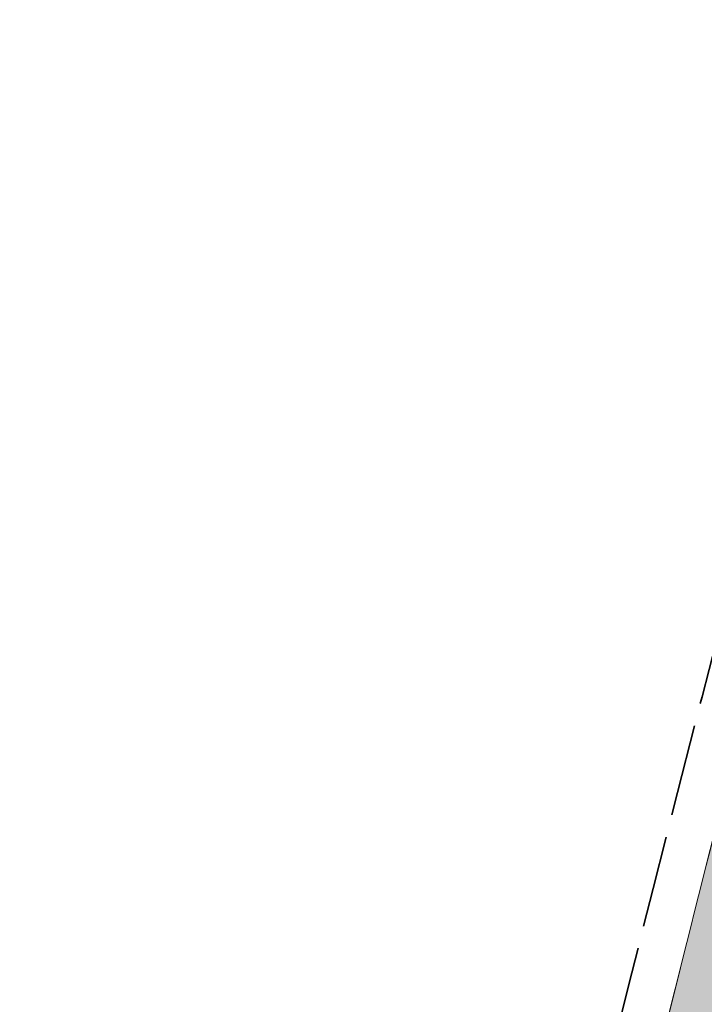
# Model space of a CAD drawing. Header units: metres. Extents: x 196674 to 197628, y 355499 to 356232.
# Tile 153 of 209: x 196674 to 196689, y 356079 to 356101. Entities that reach past the tile are written whole.
import ezdxf

# ---------------------------------------------------------------- set-up
doc = ezdxf.new("R2010")
doc.units = ezdxf.units.M
doc.linetypes.add('ZZ-SYSTEEMGRENS-SO', pattern=[5, 4, -1])
doc.layers.add('N-WE-VH-GESLOTENVERHARDING_BETON_BUS-A-200', color=255, linetype='Continuous', lineweight=5)
doc.layers.add('N-WE-VH-MATERIAALGRENS-G', color=7, linetype='Continuous', lineweight=13)
doc.layers.add('N-WE-VH-HULPLIJN-G', color=40, linetype='Continuous', lineweight=5, plot=False)
doc.layers.add('N-WE-VH-OPENVERHARDING_TEGEL_300x300_FIETSPAD_ROOD-A', color=7, linetype='Continuous', lineweight=5, true_color=0xe98094)
doc.layers.add('X-XX-AL-GRENS_SYSTEEMGRENS-G', color=7, linetype='ZZ-SYSTEEMGRENS-SO', lineweight=35, true_color=0xd60036)

msp = doc.modelspace()

# ---------------------------------------------------------------- hatches: boundary and pattern name
at = {"layer": 'N-WE-VH-GESLOTENVERHARDING_BETON_BUS-A-200'}
h = msp.add_hatch(dxfattribs=at)
h.set_pattern_fill('AVH-BETON_GEWAPEND-SO', color=256, scale=0.2, angle=347.0298499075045, pattern_type=2)
h.set_pattern_definition([(347.0298499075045, (0, 0), (0.1683325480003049, 0.7308653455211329), []), (347.0298499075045, (0.05611084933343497, 0.2436217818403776), (0.1683325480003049, 0.7308653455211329), [0.25, -0.25]), (347.0298499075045, (0.1122216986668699, 0.4872435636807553), (0.1683325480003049, 0.7308653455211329), [0.25, -0.25])])
edge = h.paths.add_edge_path()
edge.add_line((196691.4782738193, 356090.8126763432), (196690.9844193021, 356090.9441354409))
edge.add_arc((197415.7297406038, 355897.9565208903), 750.0000000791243, 165.0890889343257, 167.6444766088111)
edge.add_line((196683.1007341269, 356058.4393517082), (196680.4084901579, 356046.1488405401))
edge.add_line((196680.4084901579, 356046.1488405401), (196680.9008457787, 356046.0409897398))
edge.add_line((196680.9008457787, 356046.0409897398), (196687.1949569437, 356063.7116285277))
edge.add_line((196687.1949569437, 356063.7116285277), (196690.8787561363, 356079.2522129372))
edge.add_line((196690.8787561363, 356079.2522129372), (196691.4782738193, 356090.8126763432))
at = {"layer": 'N-WE-VH-OPENVERHARDING_TEGEL_300x300_FIETSPAD_ROOD-A'}
h = msp.add_hatch(dxfattribs=at)
h.set_pattern_fill('AVH-TEGEL_300X300_HALFST', color=256, scale=2, angle=255.8691746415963, pattern_type=2)
h.set_pattern_definition([(255.8691746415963, (0, 0), (0.1444401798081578, -0.6550855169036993), [0.6, -0.6]), (345.8691746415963, (0, 0), (0.1464820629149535, 0.5818444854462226), [])])
edge = h.paths.add_edge_path()
edge.add_line((196699.2736070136, 356092.3113592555), (196696.3580658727, 356093.0181971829))
edge.add_line((196696.3580658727, 356093.0181971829), (196690.2574049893, 356067.8543978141))
edge.add_arc((196618.8266470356, 356085.1719270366), 73.50000000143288, 334.4715674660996, 346.37226130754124, ccw=False)
edge.add_arc((196752.8224647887, 356021.1611039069), 75.00005006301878, 154.4602239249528, 167.9300556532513)
edge.add_line((196679.4804361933, 356036.8440357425), (196678.9257107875, 356034.2498336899))
edge.add_line((196678.9257107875, 356034.2498336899), (196681.8593899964, 356033.6225169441))
edge.add_line((196681.8593899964, 356033.6225169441), (196682.4141154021, 356036.2167189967))
edge.add_arc((196752.8224164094, 356021.1611171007), 71.9999999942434, 155.1920431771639, 167.9300577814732, ccw=False)
edge.add_arc((196617.9230256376, 356085.4443223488), 77.44237890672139, 333.896998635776, 346.3339208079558)
edge.add_line((196693.1729461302, 356067.1475598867), (196699.2736070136, 356092.3113592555))

# ---------------------------------------------------------------- linework, layer by layer
at = {"layer": 'N-WE-VH-HULPLIJN-G'}
msp.add_lwpolyline([(196691.4782738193, 356090.8126763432), (196690.9844193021, 356090.9441354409, 0.01115044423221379), (196683.1007341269, 356058.4393517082), (196680.4084901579, 356046.1488405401), (196680.9008457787, 356046.0409897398), (196687.1949569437, 356063.7116285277), (196690.8787561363, 356079.2522129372)], format="xyb", close=True, dxfattribs=at)
at = {"layer": 'N-WE-VH-MATERIAALGRENS-G', "flags": 128}
msp.add_lwpolyline([(196679.5607000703, 356042.2785473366), (196683.1007341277, 356058.4393517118, -0.01153198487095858), (196691.2797555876, 356092.0498472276), (196691.6057761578, 356093.2712962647)], format="xyb", dxfattribs=at)
at = {"layer": 'X-XX-AL-GRENS_SYSTEEMGRENS-G', "ltscale": 0.5, "flags": 128}
msp.add_lwpolyline([(197173.0845801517, 355664.4267221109), (197172.678291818, 355658.1040395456), (197176.2062336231, 355657.9276386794), (197179.6585214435, 355660.8258546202), (197196.8460500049, 355641.1849859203), (197196.618113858, 355640.9851655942), (197203.3658004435, 355633.2880423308), (197204.598351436, 355636.2035375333), (197206.181120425, 355637.5931654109), (197210.3450714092, 355632.9793581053), (197211.1344663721, 355633.8542043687), (197215.577003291, 355630.1111014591), (197222.812057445, 355638.6980935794), (197225.7729980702, 355636.1981525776), (197252.4997837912, 355613.6295939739), (197256.3974516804, 355618.2471244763), (197230.4350738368, 355640.1698336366), (197234.5465854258, 355645.0395252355), (197230.9951246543, 355648.102425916), (197227.7363916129, 355651.014992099), (197227.7150354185, 355650.9915016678), (197227.3858924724, 355651.2966605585), (197230.5297411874, 355654.3837220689), (197222.7747070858, 355662.5864016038), (197213.3031688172, 355673.0409596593), (197208.7438719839, 355679.5515306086), (197204.6678372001, 355688.2834966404), (197202.9207222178, 355693.3147658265), (197202.5296188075, 355695.8358091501), (197209.2561496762, 355696.7388380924), (197208.765603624, 355699.4053961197), (197208.8375775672, 355699.4157603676), (197208.4960738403, 355702.0476424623), (197209.7550059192, 355702.1614664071), (197209.6289773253, 355703.3557373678), (197209.431316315, 355705.9322142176), (197209.3853665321, 355708.5054020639), (197209.4909423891, 355711.0763696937), (197209.825975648, 355714.406320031), (197209.1003553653, 355714.700446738), (197209.2732684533, 355715.2254737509), (197208.7827839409, 355715.4092287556), (197209.8333840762, 355718.2914021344), (197204.6571410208, 355720.1605124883), (197206.9259623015, 355726.3911903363), (197207.3755778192, 355727.6258113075), (197205.6951706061, 355728.2354618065), (197201.970541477, 355729.6509828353, -0.03199396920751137), (197199.2658455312, 355725.4928494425), (197194.4988616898, 355729.2364659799), (197191.8020115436, 355731.3330088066), (197190.6829954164, 355730.2418318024), (197188.9323846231, 355731.7580333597, 0.01582069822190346), (197191.308975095, 355733.798286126), (197190.5246250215, 355734.700084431), (197189.8547559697, 355735.4391273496), (197188.5065648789, 355737.3969406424), (197188.3768484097, 355737.5504837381), (197186.2264232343, 355740.6599554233), (197185.4143065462, 355740.8273772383), (197177.0047230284, 355735.000759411), (197161.0308464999, 355735.7499021), (197143.9921317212, 355736.546230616), (197117.3114725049, 355737.8750504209), (197104.5701917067, 355738.4152468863), (197089.3270001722, 355739.2400485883), (197089.4979420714, 355743.4763910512), (197087.6423294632, 355744.6045541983), (197087.2320594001, 355744.8539874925), (197086.4302028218, 355745.4612094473), (197085.6301577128, 355746.0670596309), (197084.2515270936, 355747.3631431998), (197083.0033431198, 355748.790046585), (197081.9521148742, 355750.2640411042), (197081.052108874, 355751.8364435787), (197080.680597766, 355752.6629727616), (197080.3089695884, 355753.4897623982), (197079.7287775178, 355755.2084983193), (197079.3027229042, 355757.0287405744), (197079.0552433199, 355758.8767777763), (197078.9881413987, 355760.748092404), (197079.0484954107, 355761.6954089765), (197079.4901165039, 355761.5482019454), (197081.8987959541, 355767.3947458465), (197083.4122910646, 355769.9863346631), (197084.9290730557, 355772.1438856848), (197085.2777218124, 355772.6391357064), (197085.9504292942, 355773.4546849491), (197087.2615113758, 355775.0451778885), (197089.4568843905, 355777.2328139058), (197092.7058230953, 355779.8115121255), (197090.7255592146, 355782.8612331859), (197090.5279328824, 355783.1655891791), (197094.0593130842, 355784.7965387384), (197089.240221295, 355793.944965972), (197079.8514273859, 355789.6587774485), (197073.1066642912, 355808.1301448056), (197062.6964714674, 355839.0387078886), (197050.201550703, 355834.8591941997), (197054.256388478, 355823.4068109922), (197060.9054150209, 355805.9824325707), (197064.0917084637, 355798.9340248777), (197065.6061934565, 355785.3714584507), (197066.4118943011, 355778.1591798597), (197064.2976158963, 355775.7696807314), (197061.8930028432, 355773.065075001), (197059.8798242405, 355770.937906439), (197059.567781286, 355770.7063368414), (197054.395078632, 355766.8676324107), (197050.1449273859, 355764.4954855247), (197046.646028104, 355763.2036366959), (197046.6485450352, 355763.1967402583), (197042.8018864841, 355761.7681380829), (197042.6247659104, 355761.7025895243), (197032.2172606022, 355760.2665015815), (197022.1724443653, 355758.1057256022), (197022.1490316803, 355758.1349914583), (197018.4791559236, 355757.3507739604), (197017.1834583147, 355757.8590001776), (197013.9320116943, 355762.4906063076), (197012.2359937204, 355764.9334332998), (197011.548662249, 355765.9454268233), (197009.5874376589, 355768.7952768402), (197008.1879451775, 355770.6627745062), (197008.1739746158, 355770.651876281), (197004.3621297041, 355775.7021426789), (197000.7500667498, 355780.6711859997), (196997.3281167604, 355785.4310589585), (196992.0624097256, 355792.5561596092), (196987.5636689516, 355799.6503659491), (196980.2918957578, 355812.3582609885), (196971.7451011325, 355828.1610038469), (196956.4456734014, 355821.2458726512), (196960.0166344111, 355812.4100996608), (196962.4976294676, 355807.0886023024, -0.6085831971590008), (196961.4131292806, 355806.2394416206), (196970.6320923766, 355792.5786144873), (196976.225457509, 355784.303374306), (196982.879968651, 355776.9163582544), (196982.5041383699, 355776.476222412), (196987.7472751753, 355765.3430715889), (196990.3620391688, 355759.9089379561), (196989.6128942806, 355758.3801676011), (196986.801356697, 355757.089894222), (196981.5916446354, 355758.3619052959), (196976.4931413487, 355759.6093032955), (196973.9250311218, 355760.2238822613), (196971.9270970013, 355760.7020113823), (196970.093883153, 355761.1263081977), (196965.2690985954, 355762.243003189), (196955.7026120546, 355764.457163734), (196954.8259486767, 355764.7114400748), (196955.7288446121, 355765.5914382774), (196946.4199106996, 355767.8862061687), (196945.5109518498, 355767.0898728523), (196943.3561815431, 355767.6616250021), (196942.0243707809, 355768.0150110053), (196940.699224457, 355768.3753913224), (196937.911680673, 355769.161377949), (196937.9158913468, 355769.1720679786), (196934.1448626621, 355770.5833311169), (196931.0328001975, 355771.949971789), (196928.1497259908, 355773.3159879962), (196926.2238803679, 355774.3657393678), (196926.7008714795, 355775.2077771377), (196923.9720996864, 355776.8118532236), (196922.1171638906, 355777.9575551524), (196917.5440237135, 355780.8012867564), (196917.0166342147, 355779.9474843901), (196915.4224701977, 355780.9309636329), (196913.0167641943, 355782.4772167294), (196912.757872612, 355782.6539056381), (196911.190523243, 355783.7714957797), (196908.5042566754, 355786.2619442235), (196907.2206986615, 355787.4460719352), (196905.8442773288, 355789.1071714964), (196903.2522146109, 355793.7425243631), (196899.3236920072, 355801.1348770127), (196896.7844047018, 355806.8801932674), (196892.3931631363, 355816.7971943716), (196889.396342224, 355823.7408055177), (196885.4294056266, 355833.1531130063), (196886.3148759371, 355833.6745129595), (196885.0357126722, 355834.4994199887), (196884.9096875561, 355834.6903417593), (196883.5318420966, 355838.2464489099), (196881.8574062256, 355842.456115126), (196879.7964254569, 355847.3435551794), (196879.5508475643, 355847.9274201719), (196877.9207976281, 355851.9810838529), (196875.2708346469, 355858.5729917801), (196872.6243587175, 355865.1536886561), (196870.4789281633, 355870.5362599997), (196868.3870366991, 355875.7889875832), (196865.3800609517, 355883.3409266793), (196863.5295936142, 355887.9873007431), (196863.4110328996, 355888.2849971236), (196862.7400305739, 355889.9711056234), (196863.0622626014, 355890.0962442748), (196861.3970005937, 355894.1395962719), (196861.4037374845, 355894.142038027), (196859.229652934, 355899.4431236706), (196859.0298403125, 355899.3580359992), (196858.8952095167, 355899.696553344), (196858.3959365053, 355900.9492390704), (196849.546747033, 355923.1807260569), (196850.1922005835, 355924.6939033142), (196860.258528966, 355928.6657372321), (196869.5490503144, 355931.0234685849), (196873.3453938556, 355931.8019435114), (196886.2438454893, 355935.4284136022), (196898.3098795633, 355938.5764862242), (196898.3110943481, 355938.5724965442), (196903.1917021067, 355939.7712405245), (196904.7097162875, 355939.0568809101), (196905.0282216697, 355938.2924679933), (196909.0130922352, 355939.952830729), (196908.2642147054, 355942.2627148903), (196902.9799573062, 355958.738663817), (196902.4497829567, 355960.2008490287), (196901.8115777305, 355961.6192158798), (196900.9680556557, 355963.3204536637), (196898.0063144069, 355968.7541705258), (196894.5625896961, 355975.3226559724), (196892.3896866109, 355979.4813913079), (196888.5416758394, 355987.5664713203), (196887.4815956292, 355987.0834539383), (196885.6442474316, 355986.3271839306), (196885.5076204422, 355986.6344104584), (196873.7642690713, 355982.4273955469), (196860.8311621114, 355977.7025315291), (196860.6501748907, 355978.1868262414), (196859.8859481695, 355980.2917607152), (196853.3128873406, 355977.7107309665), (196853.73029577, 355976.6477246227), (196849.4907683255, 355974.9886047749), (196849.0872389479, 355976.0301083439), (196843.9608105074, 355973.9918913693), (196837.8119168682, 355989.4043746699), (196834.5901124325, 355988.2958011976), (196829.2277835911, 355986.0429299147), (196828.1156368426, 355985.4996470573), (196826.3328622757, 355984.7522034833), (196824.2538081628, 355989.7933135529), (196823.3493071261, 355989.4238303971), (196821.5217528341, 355993.9636112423), (196822.4415567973, 355994.327010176), (196811.4142395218, 356022.6098143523), (196811.1941616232, 356022.5241126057), (196809.0787073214, 356027.7608173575), (196808.1570951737, 356027.399245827), (196802.10045471, 356042.8370581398), (196803.0324375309, 356043.2047289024), (196801.2251267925, 356047.7859519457), (196800.9629805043, 356047.6825342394), (196799.5580754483, 356051.2186581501), (196798.9326303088, 356050.9700967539), (196795.7620501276, 356058.7913388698), (196785.962956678, 356083.7526770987), (196782.5256602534, 356092.3853087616), (196783.4607012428, 356092.7526788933), (196781.019036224, 356098.8045971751), (196780.1137519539, 356098.4428009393), (196778.7301102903, 356101.9178165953), (196774.5320198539, 356112.348299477), (196772.2902714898, 356117.515377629), (196776.44078803, 356119.079716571), (196791.849465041, 356131.7811384), (196790.0748953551, 356134.2200693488), (196802.0204483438, 356142.8516660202), (196802.0676224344, 356142.8083428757), (196807.6543048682, 356146.8198669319), (196821.3261595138, 356152.9520820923), (196824.118863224, 356147.8038902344), (196826.9348279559, 356140.6494155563), (196826.9667213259, 356140.5675271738), (196829.5085456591, 356133.5350799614), (196829.5777539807, 356133.3434260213), (196832.2898444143, 356127.7055041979), (196833.7548698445, 356124.6604513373), (196834.9901440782, 356122.0931766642), (196835.0225480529, 356122.0325953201), (196835.1990731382, 356121.7003128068), (196837.0506620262, 356117.8328811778), (196837.4462851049, 356117.0125892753), (196839.1926216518, 356113.3926815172), (196841.4323661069, 356114.511984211), (196841.8392721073, 356113.6336860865), (196848.0955434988, 356116.517072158), (196847.6769788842, 356117.425259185), (196852.5147321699, 356119.6548795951), (196850.4481800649, 356123.3458274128), (196845.5717484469, 356132.2801574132), (196843.8176550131, 356136.7414412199), (196842.4688873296, 356140.1178663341), (196840.0819394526, 356146.0228419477), (196839.9684512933, 356146.3257976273), (196837.6473192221, 356152.5214195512), (196836.4018865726, 356158.1741344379), (196834.8989662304, 356157.8391461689), (196833.0580044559, 356165.8451506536), (196834.6039987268, 356166.1812686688), (196833.231549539, 356172.4004655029), (196818.5547710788, 356168.2850407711), (196819.0904617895, 356165.4031631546), (196818.6774567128, 356164.7734485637), (196805.8544307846, 356160.1790812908), (196763.847697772, 356130.3813046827), (196763.5509762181, 356130.4127969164), (196762.5818188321, 356130.5249803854), (196761.7183121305, 356129.7086118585, 0.04730650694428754), (196752.2297252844, 356136.4176360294), (196747.6793319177, 356140.070134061), (196742.0814451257, 356144.4630395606), (196738.7537234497, 356147.2546337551), (196734.7560397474, 356150.8499354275), (196729.666907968, 356145.2019173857), (196729.4110213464, 356144.9179294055), (196728.5373751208, 356145.25504501), (196726.9098917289, 356145.8830452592), (196726.6614752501, 356145.2392657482), (196726.5077088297, 356145.3668838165), (196724.5966113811, 356147.0002316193), (196723.2386024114, 356148.3499242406), (196720.9989937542, 356150.8008754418), (196719.8259691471, 356152.0571855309), (196717.8551161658, 356153.8806850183), (196716.3066054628, 356155.1783671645), (196713.4920412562, 356157.0380855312), (196712.711518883, 356157.526736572), (196710.5865978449, 356158.6597682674), (196709.0460740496, 356159.8798850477, -0.1436820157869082), (196707.9944026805, 356162.614189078), (196707.7956403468, 356165.0395700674), (196705.255843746, 356165.9921554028), (196703.9080476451, 356165.8817021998), (196704.296213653, 356161.5859622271), (196704.322643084, 356161.4572245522), (196699.9945406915, 356161.1598107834), (196700.4765585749, 356140.6409319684, -0.8375811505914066), (196697.1042396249, 356117.7401990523), (196690.2804314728, 356092.1839640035, 0.01148923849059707), (196682.1238954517, 356058.6533288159), (196678.2447453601, 356040.9444071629), (196676.8078900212, 356034.3849397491), (196676.7367004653, 356034.0373672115), (196673.76097036, 356020.1679628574), (196685.4972137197, 356017.0123139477), (196688.4141098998, 356023.4875724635), (196684.7023326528, 356025.1594317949), (196684.8709302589, 356032.3200466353), (196686.954459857, 356036.67925281), (196701.2270857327, 356066.3816892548), (196697.4228360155, 356068.2135735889), (196701.9253072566, 356087.990611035), (196702.113404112, 356090.4525884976), (196703.1938799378, 356090.1812386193), (196704.7481254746, 356094.7148607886), (196705.3277865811, 356095.9075069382), (196706.1690198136, 356096.9042763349), (196707.142583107, 356097.5850231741), (196708.3354430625, 356098.0646037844), (196709.2981925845, 356097.8962027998), (196710.1314496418, 356097.4912135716), (196711.0135994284, 356096.7398888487), (196711.613187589, 356094.6944549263), (196715.3306055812, 356098.6467015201), (196723.1713741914, 356104.959617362), (196732.8379125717, 356111.0407349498), (196733.3237033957, 356110.1763676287), (196733.395023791, 356110.047721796, 0.4142124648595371), (196734.754474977, 356109.6579975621), (196736.9542150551, 356108.9736747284, -0.02164444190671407), (196739.4192796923, 356107.5715157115, 0.0006306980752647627), (196739.4214182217, 356107.5701773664, -0.2262979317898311), (196739.4250952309, 356107.5644124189), (196739.8764398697, 356106.708415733), (196739.5816296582, 356106.4366577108), (196740.3007240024, 356104.7008456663), (196740.9509263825, 356104.9922062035), (196741.9809548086, 356103.0387080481), (196744.8395286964, 356104.2229286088, -0.3990416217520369), (196746.5871881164, 356103.5518771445), (196746.6513408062, 356103.3996378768), (196746.689370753, 356103.0266088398), (196746.4151777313, 356101.5848105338), (196747.429397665, 356101.3609511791), (196747.5333455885, 356101.2994572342), (196747.5384435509, 356101.2929342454), (196766.0705486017, 356056.7132555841), (196765.1623874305, 356056.3282861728), (196767.2394890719, 356051.1270879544), (196768.1793575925, 356051.5344794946), (196771.4711978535, 356043.8233024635), (196774.40164759, 356036.7635904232), (196774.0151730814, 356036.5839879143), (196774.7283105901, 356034.7171646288), (196775.4376722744, 356034.2825268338), (196775.853972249, 356033.3023071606), (196775.6600364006, 356032.5504327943), (196776.765634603, 356029.8908119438), (196776.718840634, 356029.8583752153), (196777.0974306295, 356028.7594125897), (196777.9658206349, 356027.7189745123), (196778.0591666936, 356026.3169710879), (196778.4461698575, 356025.4565066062), (196778.8262353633, 356024.4427094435), (196778.82622122, 356024.4427022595), (196778.8266270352, 356024.4416646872), (196779.3783198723, 356022.97006407), (196779.3990069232, 356022.9782259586), (196780.7255773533, 356019.5865020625), (196780.754093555, 356019.5982524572), (196782.2401021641, 356015.8367131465), (196783.4327975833, 356012.7766123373), (196782.5021506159, 356012.4159202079), (196784.7325956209, 356006.6609931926), (196786.038590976, 356007.1671596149), (196787.6956637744, 356002.99373992), (196787.5357676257, 356002.9336515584), (196788.527525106, 356000.4577747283), (196788.2725773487, 356000.3582829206), (196788.9724314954, 355999.1126709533), (196789.3908675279, 355998.5302971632), (196789.7536275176, 355998.0254125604), (196789.9147147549, 355996.5999778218), (196790.4410486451, 355995.4737364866), (196790.4469192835, 355995.47546678), (196790.6242366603, 355994.9662783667), (196790.9335315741, 355995.0883984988), (196793.8902314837, 355987.5860400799), (196793.7542048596, 355987.5476454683), (196795.505857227, 355983.2445885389), (196795.6242983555, 355983.312781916), (196796.991807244, 355979.8198586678), (196797.0047048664, 355979.7233568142), (196796.9933585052, 355979.6824914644), (196796.9669683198, 355979.6505170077), (196796.822975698, 355979.5766059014), (196795.3985459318, 355979.0322727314), (196797.1469514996, 355974.4569848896), (196797.1501836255, 355974.4582530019), (196795.4187218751, 355970.4877992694), (196796.2201695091, 355969.6560949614), (196797.0849824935, 355967.4537241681), (196798.9466017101, 355968.1847329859), (196800.5529653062, 355968.8170288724), (196800.6150046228, 355968.7023501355), (196800.8616512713, 355968.7744826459), (196801.6407865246, 355967.8232749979), (196801.6785991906, 355967.7771113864), (196801.6961792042, 355966.4146603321), (196801.7040832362, 355965.8020978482, 0.2098831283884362), (196802.0368526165, 355965.0700742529, 0.1229137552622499), (196802.0944480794, 355964.5891732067), (196802.9107575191, 355962.4451987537), (196803.0986146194, 355962.5296289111, 0.04929694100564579), (196803.2118388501, 355962.3687718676), (196804.3748923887, 355961.0206686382), (196804.4152792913, 355960.973855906), (196804.4401436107, 355960.2826278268), (196804.4459236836, 355960.1212617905), (196803.9148513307, 355960.1157297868), (196805.8237591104, 355955.3454282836), (196806.4277367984, 355955.633371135), (196806.6532355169, 355955.5186944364), (196807.0270248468, 355954.5686016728), (196806.896691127, 355954.2200849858), (196806.3685258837, 355953.9064868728), (196808.2467157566, 355949.1968786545), (196809.0713129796, 355949.5131897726), (196810.7611227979, 355945.21653999), (196812.8164223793, 355939.9905657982), (196815.7958787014, 355932.7153467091), (196817.2786866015, 355929.1286764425), (196819.2233460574, 355924.3463577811), (196820.974699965, 355919.8030463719), (196821.7022264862, 355917.7120897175), (196822.8275510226, 355914.9902061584), (196826.5518493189, 355905.5439142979), (196827.5083210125, 355903.1053161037), (196827.5308293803, 355903.1196992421), (196828.5703350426, 355900.3870734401, 0.1057314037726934), (196828.7975064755, 355900.0358952, 0.1359501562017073), (196828.9295866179, 355899.5185573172), (196829.4561675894, 355898.5993144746), (196829.938950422, 355897.0408730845, 0.1142322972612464), (196830.1661458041, 355896.6512290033, 0.1021066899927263), (196830.23636084, 355896.2531616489), (196830.8234352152, 355894.775179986, 0.09413674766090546), (196831.0235326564, 355894.4601106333, 0.07582889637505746), (196831.0699955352, 355894.1621297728), (196831.3336353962, 355893.3277624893), (196830.5490288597, 355891.650566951), (196830.730654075, 355891.1774844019), (196831.6305612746, 355889.0373983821), (196832.1718899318, 355888.9724389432), (196833.8661398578, 355884.6967749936), (196833.0916363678, 355884.3898747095), (196834.2334853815, 355881.5063921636), (196835.7340846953, 355881.0039957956), (196836.3963712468, 355880.6373454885), (196840.5779483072, 355870.1214583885), (196841.1998491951, 355870.3833319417), (196841.8607508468, 355868.7841549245), (196841.3542408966, 355868.5492854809), (196842.9471889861, 355864.5225379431), (196843.474497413, 355864.7627851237), (196844.0946204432, 355863.1667495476), (196843.4777571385, 355862.8872750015), (196845.6058022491, 355857.295932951), (196845.6591832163, 355857.3179956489), (196848.9573390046, 355849.3870718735), (196849.4691744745, 355849.5945842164), (196850.1900661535, 355847.7561027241), (196849.7024440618, 355847.5164343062), (196851.7354952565, 355842.3219023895), (196851.9803218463, 355841.6963600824), (196852.2130822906, 355841.1927849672), (196852.6975573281, 355840.1446276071), (196853.8314006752, 355837.546665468), (196857.1022606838, 355828.931799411), (196857.1021774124, 355828.9317655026), (196857.104474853, 355828.9259676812), (196857.5027287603, 355827.8770374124), (196857.5177064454, 355827.8831363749), (196859.2608649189, 355823.4841013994, 0.1197895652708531), (196859.5336863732, 355823.098470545, 0.1217854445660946), (196859.5998818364, 355822.6230344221), (196860.3813539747, 355820.6705579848), (196861.5845120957, 355817.6645162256), (196865.3571916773, 355808.1762108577), (196866.650424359, 355804.9223955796), (196866.9894190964, 355804.0482756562), (196869.9609907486, 355796.3858853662), (196870.2417437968, 355795.6982130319), (196874.2597470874, 355785.8213624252), (196876.4751023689, 355779.9106257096), (196876.5248359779, 355779.9270586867), (196877.4783340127, 355777.609714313), (196877.4870572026, 355777.6127263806, 0.01261409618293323), (196879.1276028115, 355773.4671132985), (196880.5794819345, 355769.9265380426), (196879.4564760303, 355768.8985009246), (196871.5899269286, 355765.9267262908), (196874.6150694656, 355763.7405958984), (196870.7815163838, 355762.3431721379), (196871.1765744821, 355761.2637959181), (196873.4589399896, 355754.9534811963), (196873.8205499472, 355753.8743063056), (196877.933770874, 355755.2526192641), (196879.3161058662, 355751.4604592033), (196887.4423074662, 355755.0355723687), (196887.6524770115, 355755.1609821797), (196887.7433886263, 355755.192988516), (196887.8657880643, 355755.2134610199), (196887.9953583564, 355755.215742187), (196888.0352466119, 355755.2100166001), (196888.0806541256, 355755.194805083), (196888.1556229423, 355755.1569219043), (196888.2342456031, 355755.1058393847), (196888.2799178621, 355755.067193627), (196888.3187308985, 355755.0246841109), (196888.3560790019, 355754.9712798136), (196888.4037650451, 355754.8834089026), (196890.242957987, 355750.9480844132), (196890.4947138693, 355750.6026519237), (196890.4494791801, 355750.5430745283), (196891.628236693, 355748.1977836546), (196891.6577586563, 355747.9263099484), (196893.7087405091, 355743.5292781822), (196894.4921495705, 355741.852565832), (196896.872192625, 355740.7600377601), (196896.2575067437, 355739.8318439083), (196898.2715684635, 355738.9073148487), (196899.8509010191, 355738.4527733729), (196902.2825244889, 355737.7529374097), (196907.1457714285, 355736.3532654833), (196917.8474241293, 355733.273265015), (196918.1089377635, 355734.2346253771), (196926.0062285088, 355731.9296392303), (196927.0971120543, 355732.0253109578), (196927.2914126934, 355732.7211091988), (196949.25195892, 355726.9179402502), (196950.9690876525, 355725.7952060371), (196950.858498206, 355725.3568524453), (196952.0887336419, 355725.1461394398), (196952.8819526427, 355724.9555262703), (196952.8603227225, 355724.8954303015), (196952.056959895, 355721.6922553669), (196951.4518210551, 355719.279440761), (196959.2800080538, 355717.3161154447), (196960.8516613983, 355723.8815794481), (196967.4256969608, 355722.1306030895), (196973.9033481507, 355720.4361775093), (196977.8684934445, 355719.3989738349), (196980.4243569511, 355718.8238264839), (196993.7588386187, 355715.5105551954), (196994.7639516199, 355716.0034841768), (196994.9897167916, 355716.0545171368), (196996.5017647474, 355715.9488593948), (196997.3169796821, 355715.6092477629), (196997.9952041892, 355715.036856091), (196998.4610569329, 355714.3165586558), (196998.8408934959, 355713.1578975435), (196998.8373696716, 355713.1068020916), (196998.8026880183, 355712.6039181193), (196998.5054317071, 355711.57326714), (196998.967312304, 355710.0772094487), (197001.8739445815, 355710.9575141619), (197005.9055135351, 355697.924832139), (197007.9029397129, 355691.7178882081), (197012.9334617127, 355675.5491580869), (197017.8784535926, 355659.8034283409), (197019.9986344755, 355652.9868181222), (197022.5523518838, 355644.9202439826), (197025.6999454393, 355634.5227791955), (197025.7567598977, 355634.1895291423), (197025.7192859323, 355633.9168304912), (197025.6181435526, 355633.7020966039), (197025.4453286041, 355633.4758310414), (197025.195021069, 355633.3010221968), (197024.8842618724, 355633.1887622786), (197022.7809993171, 355632.7952119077), (197021.2249886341, 355633.6494658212), (197017.690051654, 355632.6264885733), (197017.7273360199, 355632.4752797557), (197014.1229230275, 355631.4103093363), (197014.0722671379, 355631.5493647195), (197010.0124796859, 355630.3545619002), (197006.5432104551, 355629.6017441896), (197006.5540181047, 355629.5513084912), (197001.1443281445, 355628.4894595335), (196999.2574320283, 355628.1228370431), (197001.9823300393, 355614.4304461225), (197003.2307288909, 355614.6849740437), (197003.6205128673, 355613.1185353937), (197004.006443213, 355611.2187676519), (197003.9614653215, 355611.2096196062), (197004.2119997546, 355610.206901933), (197004.3094756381, 355609.7270704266), (197004.3307955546, 355609.7314437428), (197004.8907984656, 355607.4901357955), (197029.380694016, 355613.7773555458), (197029.3841525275, 355613.7521287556), (197029.4775205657, 355613.7547588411), (197031.0334295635, 355607.6447371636), (197027.1484354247, 355606.7099934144), (197028.7114272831, 355600.2542212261), (197028.8948398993, 355600.3195751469), (197029.4531395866, 355598.0973388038), (197030.7251398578, 355593.0343377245), (197031.3437632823, 355590.5737261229), (197031.1685464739, 355590.5261238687), (197032.7880676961, 355584.152430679), (197036.6741025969, 355585.3719723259), (197038.212636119, 355579.409403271), (197038.2010121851, 355579.4060264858), (197038.2728747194, 355579.1493745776), (197038.1803194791, 355579.1132554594), (197039.3673898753, 355574.1879968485), (197040.0304268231, 355571.0320611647), (197040.88012635, 355567.656390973), (197041.2093863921, 355566.3427106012), (197041.6648791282, 355566.4332058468), (197042.8515333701, 355561.7517462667), (197043.1005016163, 355560.7271915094), (197044.6430261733, 355554.3201080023), (197045.6960009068, 355554.5759243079), (197046.0663295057, 355552.9632527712), (197063.3112487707, 355556.2858520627), (197062.5528863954, 355564.4253253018), (197069.6953954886, 355564.7548009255), (197074.0489944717, 355565.8013962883), (197074.0651927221, 355569.3434042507), (197066.8277845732, 355574.7719568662), (197065.569183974, 355592.4263893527), (197065.9890710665, 355592.2571108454), (197066.9647035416, 355591.9362835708), (197067.948629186, 355591.6804678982), (197069.8143987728, 355591.2835510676), (197070.9138968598, 355590.9670390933), (197072.0547459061, 355590.5568482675), (197073.3952542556, 355590.1721260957, -0.1152568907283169), (197081.1782353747, 355583.3636143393), (197088.1711537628, 355574.4210026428), (197092.5545327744, 355568.8154951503), (197099.4778845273, 355574.1657522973), (197101.0604109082, 355575.3887037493), (197095.3593342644, 355582.7660237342), (197094.9766501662, 355582.4665704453), (197094.8981522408, 355582.7529220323), (197094.2118387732, 355584.4945289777), (197092.7090311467, 355587.275688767), (197091.4245338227, 355588.9961585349), (197089.3067641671, 355591.1364624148), (197086.8976383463, 355592.962353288), (197085.5348704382, 355593.9300294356), (197077.2085234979, 355604.9027706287, -0.1058183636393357), (197071.6588760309, 355616.7440490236), (197070.2271579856, 355628.1527461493), (197068.8732504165, 355641.9015009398), (197068.754855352, 355648.6106856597), (197069.0445282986, 355655.8010382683), (197070.1813272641, 355663.7801162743), (197072.5559036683, 355674.3024406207), (197085.7316641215, 355673.7582615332), (197087.7834693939, 355674.5971967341), (197090.8065214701, 355674.4470028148), (197098.1397626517, 355681.0156148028), (197098.4240622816, 355685.9810240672), (197101.9406964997, 355685.7710316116), (197102.3433846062, 355697.078343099), (197156.4463787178, 355694.9579822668), (197156.2249856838, 355688.6267763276), (197150.0560632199, 355688.8424945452), (197149.8181020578, 355683.7954412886), (197156.0430107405, 355683.50194597), (197155.9434362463, 355681.3833071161), (197156.9940530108, 355681.3047563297), (197158.577914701, 355681.1016482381), (197160.1073547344, 355680.7434348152), (197161.7057278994, 355680.1852727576), (197163.2304949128, 355679.453872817), (197164.6201168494, 355678.5906370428), (197165.2392169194, 355678.1079641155), (197164.835822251, 355677.6446703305), (197163.4881835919, 355676.095416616), (197166.6344331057, 355672.654307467), (197167.6288975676, 355673.3756308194), (197167.9025847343, 355672.918075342), (197168.564826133, 355671.7474093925), (197169.0719519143, 355670.160087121), (197169.4840139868, 355668.6115914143), (197169.5948482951, 355667.1735395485), (197169.7172811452, 355664.6284666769), (197173.0845635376, 355664.4267231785)], format="xyb", dxfattribs=at)

doc.saveas('drawing.dxf')
